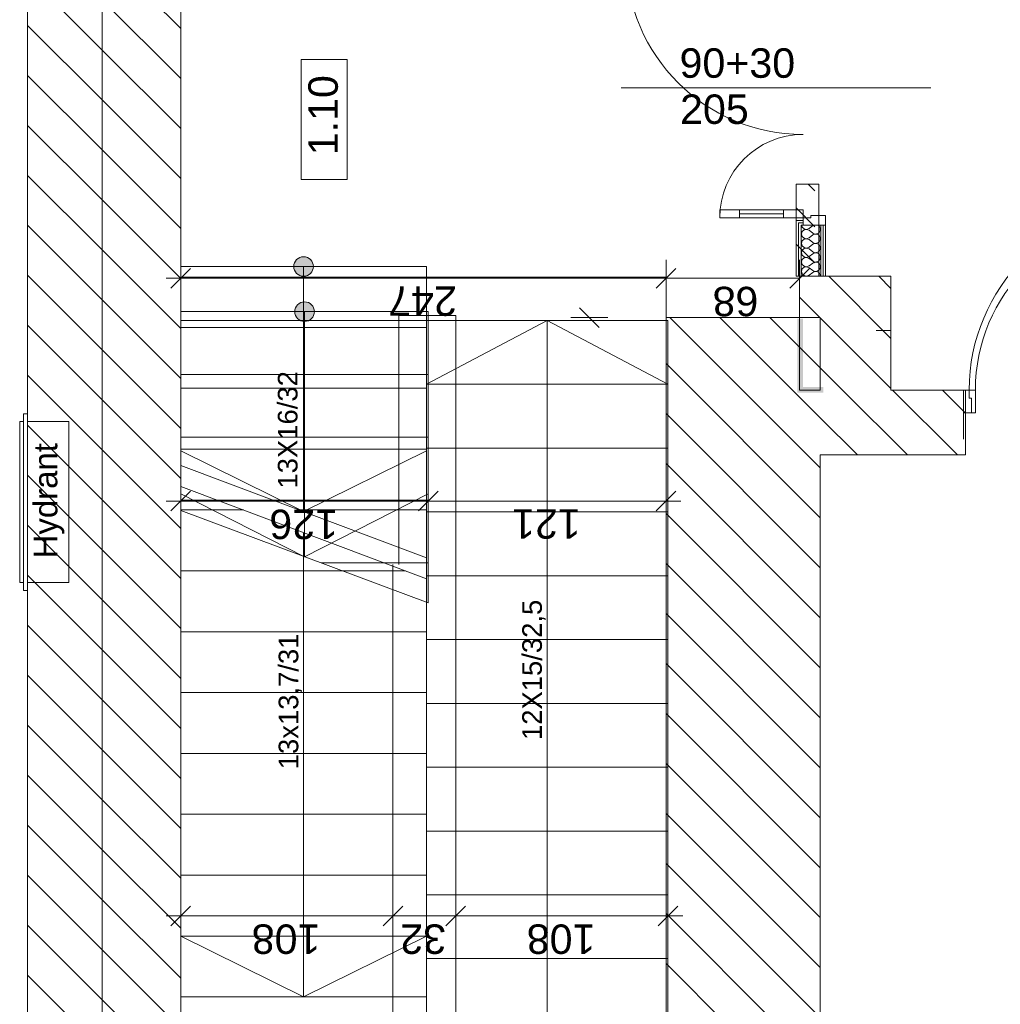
# Model space of a CAD drawing. Header units: millimetres. Extents: x -22245 to 37205, y -49470 to 0.
# Tile 6 of 16: x 915 to 5907, y -37018 to -32003. Entities that reach past the tile are written whole.
import ezdxf

# ---------------------------------------------------------------- set-up
doc = ezdxf.new("R2010")
doc.units = ezdxf.units.MM
for name, color, linetype, lineweight in [('Nowe_220-A Ściany_Nr_pióra__27', 7, 'Continuous', 9), ('Nowe_299-A Wymiary Opisy_Nr_pióra__6', 7, 'Continuous', 9), ('Nowe_2D - Ogólne_Nr_pióra__6', 7, 'Continuous', 9), ('Nowe_830-G Teksty Etykiety_Nr_pióra__6', 7, 'Continuous', 9), ('Nowe_Drzwi ARCHICAD', 7, 'Continuous', 9), ('Nowe_Drzwi ARCHICAD_Nr_pióra__27', 7, 'Continuous', 9), ('Nowe_Drzwi ARCHICAD_Nr_pióra__3', 7, 'Continuous', 9), ('Nowe_Drzwi ARCHICAD_Nr_pióra__47', 7, 'Continuous', 9), ('Nowe_Drzwi ARCHICAD_Nr_pióra__6', 7, 'Continuous', 9), ('Nowe_Konstrukcja - Stropy_Nr_pióra__20', 7, 'Continuous', 9), ('Nowe_Konstrukcja - Ściany zew', 7, 'Continuous', 9), ('Nowe_Konstrukcja - Ściany zew_Nr_pióra__1', 7, 'Continuous', 9), ('Nowe_Konstrukcja - Ściany zew_Nr_pióra__47', 7, 'Continuous', 9), ('Nowe_Konstrukcja - Ściany zew_Nr_pióra__67', 7, 'Continuous', 9), ('poziom_2 (1)_6_0_Nr_pióra__1_Nr_pióra__7', 7, 'Continuous', 9), ('poziom_2 (1)_6_0_Nr_pióra__21_Nr_pióra__7', 7, 'Continuous', 9), ('poziom_2 (1)_6_2D - Ogólne_Nr_pióra__19', 7, 'Continuous', 9), ('poziom_2 (1)_6_Drzwi ArchiCAD_Nr_pióra__27_Nr_pióra__7', 7, 'Continuous', 9), ('poziom_2 (1)_6_Drzwi ArchiCAD_Nr_pióra__81_Nr_pióra__6', 7, 'Continuous', 9), ('poziom_2 (1)_6_Konstrukcja - Belki_Nr_pióra__1_Nr_pióra__7', 7, 'Continuous', 9), ('poziom_2 (1)_6_Konstrukcja - Schody', 7, 'Continuous', 9), ('poziom_2 (1)_6_Konstrukcja - Schody_Nr_pióra__81_Nr_pióra__6', 7, 'Continuous', 9), ('poziom_2 (1)_6_Konstrukcja - Ściany zew_Nr_pióra__107_Nr_pióra__12', 7, 'Continuous', 9), ('poziom_2 (1)_6_Konstrukcja - Ściany zew_Nr_pióra__27_Nr_pióra__7', 7, 'Continuous', 9), ('poziom_2 (1)_6_Konstrukcja - Ściany zew_Nr_pióra__87_Nr_pióra__6', 7, 'Continuous', 9), ('poziom_2 (1)_6_Metryczki pomieszczeń ArchiCADa_Nr_pióra__6_Nr_pióra__5', 7, 'Continuous', 9)]:
    doc.layers.add(name, color=color, linetype=linetype, lineweight=lineweight)
doc.styles.add('GENERATED_STYLE_1', font='arial.ttf')
doc.styles.add('GENERATED_STYLE_3', font='arial.ttf')
pattern_1 = [(135, (37205, -40790), (127.2792, 127.2792), [])]

# ---------------------------------------------------------------- blocks, each defined once
blk = doc.blocks.new('*X4')
at = {"layer": 'Nowe_Konstrukcja - Ściany zew_Nr_pióra__1', "color": 7, "linetype": 'Continuous', "lineweight": 13}
for p, q in [((84887.2, -21904.8), (84883.9, -21909.5)), ((84892.2, -21900.6), (84887.2, -21904.8)), ((84898.3, -21897.9), (84892.2, -21900.6)), ((84904.8, -21897), (84898.3, -21897.9)), ((84911.3, -21897.9), (84904.8, -21897)), ((84917.3, -21900.6), (84911.3, -21897.9)), ((84922.3, -21904.8), (84917.3, -21900.6)), ((84926.1, -21910.2), (84922.3, -21904.8)), ((84928.2, -21916.4), (84926.1, -21910.2)), ((84931.1, -21910.2), (84929, -21916.4)), ((84934.8, -21904.8), (84931.1, -21910.2)), ((84939.9, -21900.6), (84934.8, -21904.8)), ((84945.9, -21897.9), (84939.9, -21900.6)), ((84952.4, -21897), (84945.9, -21897.9)), ((84958.9, -21897.9), (84952.4, -21897)), ((84964.9, -21900.6), (84958.9, -21897.9)), ((84970, -21904.8), (84964.9, -21900.6)), ((84973.7, -21910.2), (84970, -21904.8)), ((84975.8, -21916.4), (84973.7, -21910.2)), ((84978.7, -21910.2), (84976.6, -21916.4)), ((84982.4, -21904.8), (84978.7, -21910.2)), ((84987.5, -21900.6), (84982.4, -21904.8)), ((84993.5, -21897.9), (84987.5, -21900.6)), ((85000, -21897), (84993.5, -21897.9)), ((85006.5, -21897.9), (85000, -21897)), ((85012.5, -21900.6), (85006.5, -21897.9)), ((85017.6, -21904.8), (85012.5, -21900.6)), ((85021.3, -21910.2), (85017.6, -21904.8)), ((85023.4, -21916.4), (85021.3, -21910.2)), ((85026.3, -21910.2), (85024.2, -21916.4)), ((85030, -21904.8), (85026.3, -21910.2)), ((85035.1, -21900.6), (85030, -21904.8)), ((85041.1, -21897.9), (85035.1, -21900.6)), ((85047.6, -21897), (85041.1, -21897.9)), ((85054.1, -21897.9), (85047.6, -21897)), ((85060.1, -21900.6), (85054.1, -21897.9)), ((85065.2, -21904.8), (85060.1, -21900.6)), ((85068.9, -21910.2), (85065.2, -21904.8)), ((85071, -21916.4), (85068.9, -21910.2)), ((85073.9, -21910.2), (85071.8, -21916.4)), ((85077.7, -21904.8), (85073.9, -21910.2)), ((85082.7, -21900.6), (85077.7, -21904.8)), ((85088.7, -21897.9), (85082.7, -21900.6)), ((85095.2, -21897), (85088.7, -21897.9)), ((85101.7, -21897.9), (85095.2, -21897)), ((85107.8, -21900.6), (85101.7, -21897.9)), ((85112.8, -21904.8), (85107.8, -21900.6)), ((85116.5, -21910.2), (85112.8, -21904.8)), ((85118.6, -21916.4), (85116.5, -21910.2)), ((85121.6, -21910.2), (85119.5, -21916.4)), ((85125.3, -21904.8), (85121.6, -21910.2)), ((85130.3, -21900.6), (85125.3, -21904.8)), ((85136.4, -21897.9), (85130.3, -21900.6)), ((85142.9, -21897), (85136.4, -21897.9)), ((85143.9, -21897.2), (85142.9, -21897)), ((84883.9, -21931.9), (84885.7, -21935.1)), ((84900, -21954.2), (84885.7, -21935.1)), ((84904.7, -21966.3), (84900, -21954.2)), ((84909.5, -21954.2), (84904.9, -21966.3)), ((84909.5, -21954.2), (84923.8, -21935.1)), ((84923.8, -21935.1), (84927, -21929.4)), ((84927, -21929.4), (84928.5, -21923)), ((84928.5, -21923), (84928.2, -21916.4)), ((84929, -21916.4), (84928.7, -21923)), ((84928.7, -21923), (84930.2, -21929.4)), ((84930.2, -21929.4), (84933.3, -21935.1)), ((84947.6, -21954.2), (84933.3, -21935.1)), ((84952.3, -21966.3), (84947.6, -21954.2)), ((84957.1, -21954.2), (84952.5, -21966.3)), ((84957.1, -21954.2), (84971.4, -21935.1)), ((84971.4, -21935.1), (84974.6, -21929.4)), ((84974.6, -21929.4), (84976.1, -21923)), ((84976.1, -21923), (84975.8, -21916.4)), ((84976.6, -21916.4), (84976.3, -21923)), ((84976.3, -21923), (84977.8, -21929.4)), ((84977.8, -21929.4), (84981, -21935.1)), ((84995.2, -21954.2), (84981, -21935.1)), ((84999.9, -21966.3), (84995.2, -21954.2)), ((85004.8, -21954.2), (85000.1, -21966.3)), ((85004.8, -21954.2), (85019, -21935.1)), ((85019, -21935.1), (85022.2, -21929.4)), ((85022.2, -21929.4), (85023.7, -21923)), ((85023.7, -21923), (85023.4, -21916.4)), ((85024.2, -21916.4), (85023.9, -21923)), ((85023.9, -21923), (85025.4, -21929.4)), ((85025.4, -21929.4), (85028.6, -21935.1)), ((85042.9, -21954.2), (85028.6, -21935.1)), ((85047.5, -21966.3), (85042.9, -21954.2)), ((85052.4, -21954.2), (85047.7, -21966.3)), ((85052.4, -21954.2), (85066.7, -21935.1)), ((85066.7, -21935.1), (85069.8, -21929.4)), ((85069.8, -21929.4), (85071.3, -21923)), ((85071.3, -21923), (85071, -21916.4)), ((85071.8, -21916.4), (85071.5, -21923)), ((85071.5, -21923), (85073, -21929.4)), ((85073, -21929.4), (85076.2, -21935.1)), ((85090.5, -21954.2), (85076.2, -21935.1)), ((85095.1, -21966.3), (85090.5, -21954.2)), ((85100, -21954.2), (85095.3, -21966.3)), ((85100, -21954.2), (85114.3, -21935.1)), ((85114.3, -21935.1), (85117.5, -21929.4)), ((85117.5, -21929.4), (85119, -21923)), ((85119, -21923), (85118.6, -21916.4)), ((85119.5, -21916.4), (85119.1, -21923)), ((85119.1, -21923), (85120.6, -21929.4)), ((85120.6, -21929.4), (85123.8, -21935.1)), ((85138.1, -21954.2), (85123.8, -21935.1)), ((85142.8, -21966.3), (85138.1, -21954.2)), ((84883.9, -21991.4), (84893.5, -21988.7)), ((84893.5, -21988.7), (84902.2, -21979.1)), ((84902.2, -21979.1), (84904.7, -21966.3)), ((84904.9, -21966.3), (84907.3, -21979.1)), ((84907.3, -21979.1), (84916.1, -21988.7)), ((84916.1, -21988.7), (84928.6, -21992.3)), ((84928.6, -21992.3), (84941.1, -21988.7)), ((84941.1, -21988.7), (84949.9, -21979.1)), ((84949.9, -21979.1), (84952.3, -21966.3)), ((84952.5, -21966.3), (84954.9, -21979.1)), ((84954.9, -21979.1), (84963.7, -21988.7)), ((84963.7, -21988.7), (84976.2, -21992.3)), ((84976.2, -21992.3), (84988.7, -21988.7)), ((84988.7, -21988.7), (84997.5, -21979.1)), ((84997.5, -21979.1), (84999.9, -21966.3)), ((85000.1, -21966.3), (85002.5, -21979.1)), ((85002.5, -21979.1), (85011.3, -21988.7)), ((85011.3, -21988.7), (85023.8, -21992.3)), ((85023.8, -21992.3), (85036.3, -21988.7)), ((85036.3, -21988.7), (85045.1, -21979.1)), ((85045.1, -21979.1), (85047.5, -21966.3)), ((85047.7, -21966.3), (85050.1, -21979.1)), ((85050.1, -21979.1), (85058.9, -21988.7)), ((85058.9, -21988.7), (85071.4, -21992.3)), ((85071.4, -21992.3), (85083.9, -21988.7)), ((85083.9, -21988.7), (85092.7, -21979.1)), ((85092.7, -21979.1), (85095.1, -21966.3)), ((85095.3, -21966.3), (85097.8, -21979.1)), ((85097.8, -21979.1), (85106.5, -21988.7)), ((85106.5, -21988.7), (85119, -21992.3)), ((85119, -21992.3), (85131.6, -21988.7)), ((85131.6, -21988.7), (85140.3, -21979.1)), ((85140.3, -21979.1), (85142.8, -21966.3)), ((85143.9, -21963.7), (85143, -21966.3)), ((85143, -21966.3), (85143.9, -21971.5))]:
    blk.add_line(p, q, dxfattribs=at)
blk = doc.blocks.new('Drzwi podwójne 21_2')
at = {"layer": 'Nowe_Drzwi ARCHICAD_Nr_pióra__3', "linetype": 'Continuous'}
for centre, radius, start, end in [((662, 0), 900, 90, 180), ((-662, 0), 424, 0, 90)]:
    blk.add_arc(centre, radius, start, end, dxfattribs=at)
at = {"layer": 'Nowe_Drzwi ARCHICAD_Nr_pióra__47', "linetype": 'Continuous'}
for p, q in [((-700, 35), (-675, 35)), ((-700, -90), (-700, 0)), ((-700, -90), (-700, 0)), ((-675, 0), (-675, 35)), ((700, 35), (675, 35)), ((675, 0), (675, 35)), ((700, -90), (700, 0)), ((700, -90), (700, 0)), ((-700, -102.5), (-700, -90)), ((-700, -102.5), (-700, -90)), ((700, -102.5), (700, -90)), ((700, -102.5), (700, -90)), ((-700, -115), (-700, -102.5)), ((-700, -115), (-700, -102.5)), ((700, -115), (700, -102.5)), ((700, -115), (700, -102.5))]:
    blk.add_line(p, q, dxfattribs=at)
at = {"layer": 'Nowe_Drzwi ARCHICAD_Nr_pióra__6', "linetype": 'Continuous'}
for p, q in [((622, 800), (622, 900)), ((622, 900), (662, 900)), ((662, 900), (662, 800)), ((622, 800), (642, 800)), ((622, 100), (622, 800)), ((662, 800), (622, 800)), ((642, 800), (662, 800)), ((642, 100), (642, 800)), ((642, 800), (642, 100)), ((642, 800), (642, 100)), ((662, 800), (662, 100)), ((-662, 424), (-662, 324)), ((-622, 424), (-662, 424)), ((-622, 324), (-622, 424)), ((-662, 324), (-662, 100)), ((-642, 324), (-662, 324)), ((-662, 324), (-622, 324)), ((-642, 100), (-642, 324)), ((-642, 324), (-642, 100)), ((-622, 324), (-642, 324)), ((-642, 324), (-642, 100)), ((-622, 100), (-622, 324)), ((-662, 100), (-642, 100)), ((-622, 100), (-662, 100)), ((-662, 100), (-662, 0)), ((-642, 100), (-622, 100)), ((-622, 0), (-622, 100)), ((642, 100), (622, 100)), ((622, 0), (622, 100)), ((622, 100), (662, 100)), ((662, 100), (642, 100)), ((662, 100), (662, 0)), ((-662, 0), (-700, 0)), ((-700, 0), (-700, -115)), ((-662, -40), (-662, 0)), ((-662, 0), (-622, 0)), ((662, 0), (622, 0)), ((700, 0), (662, 0)), ((662, 0), (662, -40)), ((700, -115), (700, 0)), ((-650, -40), (-662, -40)), ((-650, -115), (-650, -40)), ((662, -40), (650, -40)), ((650, -40), (650, -115)), ((-700, -115), (-650, -115)), ((650, -115), (700, -115))]:
    blk.add_line(p, q, dxfattribs=at)
blk = doc.blocks.new('Drzwi 21')
at = {"layer": 'Nowe_Drzwi ARCHICAD_Nr_pióra__27', "linetype": 'Continuous'}
for p, q in [((-500, 0), (-500, -115)), ((-500, 0), (-500, -115)), ((500, 0), (500, -115)), ((500, 0), (500, -115)), ((-500, -115), (-500, -250)), ((500, -115), (500, -250))]:
    blk.add_line(p, q, dxfattribs=at)
at = {"layer": 'Nowe_Drzwi ARCHICAD_Nr_pióra__3', "linetype": 'Continuous'}
blk.add_arc((472, 0), 944, 90, 180, dxfattribs=at)
at = {"layer": 'Nowe_Drzwi ARCHICAD_Nr_pióra__6', "linetype": 'Continuous'}
for p, q in [((432, 0), (432, 944)), ((432, 944), (472, 944)), ((472, 944), (472, 0)), ((-472, 0), (-500, 0)), ((-500, 0), (-500, -115)), ((-472, -40), (-472, 0)), ((472, 0), (432, 0)), ((500, 0), (472, 0)), ((472, 0), (472, -40)), ((500, -115), (500, 0)), ((-460, -40), (-472, -40)), ((-460, -115), (-460, -40)), ((472, -40), (460, -40)), ((460, -40), (460, -115)), ((-500, -115), (-460, -115)), ((460, -115), (500, -115))]:
    blk.add_line(p, q, dxfattribs=at)

msp = doc.modelspace()

# ---------------------------------------------------------------- hatches: boundary and pattern name
at = {"layer": 'poziom_2 (1)_6_2D - Ogólne_Nr_pióra__19'}
msp.add_hatch(color=256, dxfattribs=at).paths.add_polyline_path([(4873, -33902.8), (5005.9, -33902.8), (5005.9, -33873.2), (4902.7, -33873.2), (4902.7, -33526), (4873, -33526)])
at = {"layer": 'poziom_2 (1)_6_Konstrukcja - Schody'}
for points in [[(2360, -33310), (2368.2, -33309.3), (2376.2, -33307.3), (2383.8, -33304), (2390.7, -33299.5), (2396.7, -33293.9), (2401.8, -33287.3), (2405.7, -33280.1), (2408.4, -33272.3), (2409.8, -33264.1), (2409.8, -33255.9), (2408.4, -33247.7), (2405.7, -33239.9), (2401.8, -33232.7), (2396.7, -33226.1), (2390.7, -33220.5), (2383.8, -33216), (2376.2, -33212.7), (2368.2, -33210.7), (2360, -33210), (2351.7, -33210.7), (2343.7, -33212.7), (2336.2, -33216), (2329.2, -33220.5), (2323.2, -33226.1), (2318.1, -33232.7), (2314.2, -33239.9), (2311.5, -33247.7), (2310.1, -33255.9), (2310.1, -33264.1), (2311.5, -33272.3), (2314.2, -33280.1), (2318.1, -33287.3), (2323.2, -33293.9), (2329.2, -33299.5), (2336.2, -33304), (2343.7, -33307.3), (2351.7, -33309.3)], [(2365, -33540), (2373.2, -33539.3), (2381.2, -33537.3), (2388.8, -33534), (2395.7, -33529.5), (2401.7, -33523.9), (2406.8, -33517.3), (2410.7, -33510.1), (2413.4, -33502.3), (2414.8, -33494.1), (2414.8, -33485.9), (2413.4, -33477.7), (2410.7, -33469.9), (2406.8, -33462.7), (2401.7, -33456.1), (2395.7, -33450.5), (2388.8, -33446), (2381.2, -33442.7), (2373.2, -33440.7), (2365, -33440), (2356.7, -33440.7), (2348.7, -33442.7), (2341.2, -33446), (2334.2, -33450.5), (2328.2, -33456.1), (2323.1, -33462.7), (2319.2, -33469.9), (2316.5, -33477.7), (2315.1, -33485.9), (2315.1, -33494.1), (2316.5, -33502.3), (2319.2, -33510.1), (2323.1, -33517.3), (2328.2, -33523.9), (2334.2, -33529.5), (2341.2, -33534), (2348.7, -33537.3), (2356.7, -33539.3)]]:
    msp.add_hatch(color=256, dxfattribs=at).paths.add_polyline_path(points)
at = {"layer": 'poziom_2 (1)_6_Konstrukcja - Ściany zew_Nr_pióra__107_Nr_pióra__12'}
h = msp.add_hatch(dxfattribs=at)
h.set_pattern_fill('BLOCZKI_CERAMICZNE_0006', color=256, angle=270, style=0, pattern_type=2)
h.set_pattern_definition(pattern_1)
h.paths.add_polyline_path([(1335, -39550), (1335, -30460), (955, -30330), (955, -39550)])
h = msp.add_hatch(dxfattribs=at)
h.set_pattern_fill('BLOCZKI_CERAMICZNE_0006', color=256, angle=270, style=0, pattern_type=2)
h.set_pattern_definition(pattern_1)
h.paths.add_polyline_path([(1735, -39210), (1735, -31040), (1335, -30460), (1335, -39210)])
h = msp.add_hatch(dxfattribs=at)
h.set_pattern_fill('BLOCZKI_CERAMICZNE_0006', color=256, angle=270, style=0, pattern_type=2)
h.set_pattern_definition(pattern_1)
h.paths.add_polyline_path([(5350, -33890), (5350, -33310), (4885, -33310), (4885, -33890)])
h = msp.add_hatch(dxfattribs=at)
h.set_pattern_fill('BLOCZKI_CERAMICZNE_0006', color=256, angle=270, style=0, pattern_type=2)
h.set_pattern_definition(pattern_1)
h.paths.add_polyline_path([(4990, -39210), (4990, -33520), (4205, -33520), (4205, -39210)])
h = msp.add_hatch(dxfattribs=at)
h.set_pattern_fill('BLOCZKI_CERAMICZNE_0006', color=256, angle=270, style=0, pattern_type=2)
h.set_pattern_definition(pattern_1)
h.paths.add_polyline_path([(4990, -34220), (5730, -34220), (5730, -33890), (4990, -33890)])

# ---------------------------------------------------------------- linework, layer by layer
at = {"layer": 'Nowe_220-A Ściany_Nr_pióra__27'}
for p, q in [((1735, -33226.2), (1735, -33413.7)), ((4205, -33226.2), (4205, -33413.7)), ((4885, -33226.2), (4885, -33413.7)), ((1785, -33270), (1685, -33370)), ((4155, -33370), (4255, -33270)), ((4155, -33370), (4255, -33270)), ((4835, -33370), (4935, -33270)), ((4835, -33370), (4935, -33270)), ((1735, -33320), (1660, -33320)), ((4205, -33320), (1735, -33320)), ((4885, -33320), (4205, -33320)), ((3765.1, -33470), (3865.1, -33570)), ((3765.1, -33470), (3865.1, -33570)), ((3908.8, -33520), (3721.3, -33520)), ((3908.8, -33520), (3721.3, -33520)), ((5720, -33890), (5720, -34005)), ((5720, -34005), (5720, -34140)), ((1735, -34361.2), (1735, -34548.8)), ((2995, -34361.2), (2995, -34548.8)), ((4205, -34361.2), (4205, -34548.8)), ((1785, -34405), (1685, -34505)), ((2945, -34505), (3045, -34405)), ((2945, -34505), (3045, -34405)), ((4155, -34505), (4255, -34405)), ((1735, -34455), (1660, -34455)), ((2995, -34455), (1735, -34455)), ((4205, -34455), (2995, -34455)), ((4280, -34455), (4205, -34455)), ((4215, -36473.7), (4215, -36661.2)), ((1785, -36517.4), (1685, -36617.4)), ((2765, -36617.4), (2865, -36517.4)), ((2765, -36617.4), (2865, -36517.4)), ((3085, -36617.4), (3185, -36517.4)), ((3085, -36617.4), (3185, -36517.4)), ((4165, -36617.4), (4265, -36517.4)), ((1735, -36567.4), (1660, -36567.4)), ((2815, -36567.4), (1735, -36567.4)), ((3135, -36567.4), (2815, -36567.4)), ((4215, -36567.4), (3135, -36567.4)), ((4290, -36567.4), (4215, -36567.4))]:
    msp.add_line(p, q, dxfattribs=at)
at = {"layer": 'Nowe_299-A Wymiary Opisy_Nr_pióra__6'}
for p, q in [((5350, -33493), (5350, -33680.5)), ((5350, -33586.7), (5275, -33586.7))]:
    msp.add_line(p, q, dxfattribs=at)
at = {"layer": 'Nowe_2D - Ogólne_Nr_pióra__6'}
msp.add_line((3977.4, -32350), (5553.2, -32350), dxfattribs=at)
at = {"layer": 'Nowe_Konstrukcja - Stropy_Nr_pióra__20'}
for p, q in [((4867.5, -33310), (4867.5, -32840)), ((4867.5, -32840), (4982.5, -32840)), ((4929.4, -32840), (4963.3, -32873.9)), ((4982.5, -32840), (4982.5, -33310)), ((4867.5, -32962), (4963.3, -33057.8)), ((4867.5, -33145.8), (4963.3, -33241.6)), ((4982.5, -33310), (4867.5, -33310))]:
    msp.add_line(p, q, dxfattribs=at)
at = {"layer": 'Nowe_Konstrukcja - Ściany zew_Nr_pióra__47'}
for p, q in [((4902.5, -33025), (4867.5, -33025)), ((4867.5, -33050), (4867.5, -33025)), ((4902.5, -33037.5), (4902.5, -33025)), ((4902.5, -33050), (4902.5, -33037.5)), ((4992.5, -33050), (4902.5, -33050)), ((5005, -33050), (4992.5, -33050)), ((5017.5, -33050), (5005, -33050))]:
    msp.add_line(p, q, dxfattribs=at)
at = {"layer": 'Nowe_Konstrukcja - Ściany zew_Nr_pióra__47', "flags": 128}
for points in [[(4867.5, -33050), (4867.5, -33310)], [(5017.5, -33310), (5017.5, -33050)], [(4867.5, -33310), (5017.5, -33310)]]:
    msp.add_lwpolyline(points, dxfattribs=at)
at = {"layer": 'Nowe_Konstrukcja - Ściany zew_Nr_pióra__67'}
for p, q in [((4880, -33050), (4880, -33037.5)), ((4880, -33037.5), (4902.5, -33037.5)), ((4880, -33050), (4880, -33310)), ((4892.5, -33050), (4892.5, -33310)), ((4892.5, -33050), (4902.5, -33050)), ((4992.5, -33310), (4992.5, -33050)), ((5005, -33310), (5005, -33050))]:
    msp.add_line(p, q, dxfattribs=at)
at = {"layer": 'poziom_2 (1)_6_0_Nr_pióra__1_Nr_pióra__7'}
for p, q in [((935, -34010), (935, -34910)), ((955, -34010), (935, -34010)), ((955, -34910), (955, -34010)), ((915, -34050), (915, -34870)), ((935, -34050), (915, -34050)), ((935, -34870), (935, -34050)), ((955, -34050), (955, -34870)), ((1165, -34050), (955, -34050)), ((1165, -34870), (1165, -34050)), ((915, -34870), (935, -34870)), ((955, -34870), (1165, -34870)), ((935, -34910), (955, -34910))]:
    msp.add_line(p, q, dxfattribs=at)
at = {"layer": 'poziom_2 (1)_6_0_Nr_pióra__21_Nr_pióra__7', "flags": 128}
msp.add_lwpolyline([(2815, -34777.5), (2815, -37130), (3135, -37130), (3135, -33510), (2845, -33510), (2845, -34777.5)], dxfattribs=at)
at = {"layer": 'poziom_2 (1)_6_Drzwi ArchiCAD_Nr_pióra__27_Nr_pióra__7'}
msp.add_line((5730, -33890), (5730, -34005), dxfattribs=at)
at = {"layer": 'poziom_2 (1)_6_Drzwi ArchiCAD_Nr_pióra__81_Nr_pióra__6'}
for p, q in [((5780, -33890), (5730, -33890)), ((5730, -33890), (5730, -34005)), ((5780, -34005), (5780, -33890)), ((5730, -34005), (5780, -34005))]:
    msp.add_line(p, q, dxfattribs=at)
msp.add_arc((6660, -33890), 880, 90, 180, dxfattribs=at)
at = {"layer": 'poziom_2 (1)_6_Konstrukcja - Belki_Nr_pióra__1_Nr_pióra__7'}
for p, q in [((4205, -33315), (1735, -33315)), ((1735, -33315), (1735, -33535)), ((4205, -33315), (4205, -33535)), ((4205, -33535), (1735, -33535))]:
    msp.add_line(p, q, dxfattribs=at)
at = {"layer": 'poziom_2 (1)_6_Konstrukcja - Schody_Nr_pióra__81_Nr_pióra__6'}
for p, q in [((1735, -33260), (1735, -34273.2)), ((2985, -33260), (1735, -33260)), ((2985, -33260), (1735, -33260)), ((2360, -33260), (2360, -34508.2)), ((2985, -33260), (2985, -34743.2)), ((1735, -33490), (1735, -34503.3)), ((2995, -33490), (1735, -33490)), ((2995, -33490), (1735, -33490)), ((2365, -33490), (2365, -34738.3)), ((2995, -33490), (2995, -34973.3)), ((2985, -37110), (2985, -33535)), ((4215, -33535), (2985, -33535)), ((4215, -33535), (2985, -33535)), ((3600, -33535), (2985, -33860)), ((3600, -37110), (3600, -33535)), ((3600, -33535), (4215, -33860)), ((4215, -37110), (4215, -33535)), ((2985, -33570), (1735, -33570)), ((2995, -33810), (1735, -33810)), ((2985, -33880), (1735, -33880)), ((4215, -33860), (2985, -33860)), ((2995, -34130), (1735, -34130)), ((2985, -34190), (1735, -34190)), ((2360, -34508.2), (1735, -34198.2)), ((2360, -34508.2), (2985, -34198.2)), ((4215, -34185), (2985, -34185)), ((2985, -34743.2), (1735, -34273.2)), ((2985, -34850), (1735, -34380)), ((1735, -34380), (1735, -36980)), ((2365, -34738.3), (1735, -34418.3)), ((2365, -34738.3), (2995, -34418.3)), ((2995, -34450), (1735, -34450)), ((2054.1, -34500), (1735, -34500)), ((2995, -34973.3), (1735, -34503.3)), ((2985, -34500), (2338.2, -34500)), ((4215, -34510), (2985, -34510)), ((2360, -34615), (2360, -36980)), ((2995, -34770), (2450, -34770)), ((2878.6, -34810), (1735, -34810)), ((4215, -34835), (2985, -34835)), ((2985, -34850), (2985, -36980)), ((2985, -35120), (1735, -35120)), ((4215, -35160), (2985, -35160)), ((2985, -35430), (1735, -35430)), ((4215, -35485), (2985, -35485)), ((2985, -35740), (1735, -35740)), ((4215, -35810), (2985, -35810)), ((2985, -36050), (1735, -36050)), ((4215, -36135), (2985, -36135)), ((2985, -36360), (1735, -36360)), ((4215, -36460), (2985, -36460)), ((2985, -36670), (1735, -36670)), ((2360, -36980), (1735, -36670)), ((2360, -36980), (2985, -36670)), ((4215, -36785), (2985, -36785)), ((2985, -36980), (1735, -36980)), ((2985, -36980), (1735, -36980))]:
    msp.add_line(p, q, dxfattribs=at)
for centre in [(2360, -33260), (2365, -33490)]:
    msp.add_circle(centre, 50, dxfattribs=at)
at = {"layer": 'poziom_2 (1)_6_Konstrukcja - Ściany zew_Nr_pióra__27_Nr_pióra__7'}
for p, q in [((4885, -33310), (5000, -33310)), ((5000, -33310), (5350, -33310)), ((5730, -33890), (5730, -34005)), ((5730, -34005), (5730, -34220))]:
    msp.add_line(p, q, dxfattribs=at)
at = {"layer": 'poziom_2 (1)_6_Konstrukcja - Ściany zew_Nr_pióra__27_Nr_pióra__7', "flags": 128}
for points in [[(955, -30330), (955, -39550)], [(1335, -30460), (1335, -39210)], [(1335, -39210), (1335, -30460)], [(1735, -39210), (1735, -31040)], [(4885, -33310), (4885, -33890)], [(5350, -33890), (5350, -33310)], [(4990, -33520), (4205, -33520)], [(4205, -33520), (4205, -38840)], [(4990, -33890), (4990, -33520)], [(4885, -33890), (4990, -33890)], [(5730, -33890), (5350, -33890)], [(4990, -34220), (5730, -34220)], [(4990, -39210), (4990, -34220)]]:
    msp.add_lwpolyline(points, dxfattribs=at)
at = {"layer": 'poziom_2 (1)_6_Konstrukcja - Ściany zew_Nr_pióra__87_Nr_pióra__6', "flags": 128}
for points in [[(955, -30330), (955, -39550)], [(1335, -30530), (1335, -38850)], [(1335, -39210), (1335, -30530)], [(1735, -38850), (1735, -30530)]]:
    msp.add_lwpolyline(points, dxfattribs=at)
at = {"layer": 'poziom_2 (1)_6_Metryczki pomieszczeń ArchiCADa_Nr_pióra__6_Nr_pióra__5'}
for p, q in [((2347, -32816.2), (2347, -32206.1)), ((2347, -32206.1), (2582.7, -32206.1)), ((2582.7, -32206.1), (2582.7, -32816.2)), ((2582.7, -32816.2), (2347, -32816.2))]:
    msp.add_line(p, q, dxfattribs=at)

# ---------------------------------------------------------------- block references
at = {"layer": 'Nowe_Drzwi ARCHICAD', "zscale": 1000, "rotation": 90}
msp.add_blockref('Drzwi podwójne 21_2', (4902.5, -32350), dxfattribs=at)
at = {"layer": 'Nowe_Drzwi ARCHICAD', "zscale": 1000}
msp.add_blockref('Drzwi 21', (6220, -33890), dxfattribs=at)
at = {"layer": 'Nowe_Konstrukcja - Ściany zew', "rotation": 270}
msp.add_blockref('*X4', (26887.1, 51833.9), dxfattribs=at)

# ---------------------------------------------------------------- texts
at = {"layer": 'Nowe_220-A Ściany_Nr_pióra__27', "char_height": 150, "attachment_point": 7, "rotation": 180, "style": 'GENERATED_STYLE_1'}
for s, insert in [('\\A1;247', (3140.7, -33361.1)), ('\\A1;68', (4675.4, -33361.2)), ('\\A1;126', (2535.7, -34496.2)), ('\\A1;121', (3770.7, -34496.1)), ('\\A1;108', (2445.7, -36608.6)), ('\\A1;32', (3085.6, -36608.5)), ('\\A1;108', (3845.7, -36608.6))]:
    msp.add_mtext(s, dxfattribs=dict(at, insert=insert))
at = {"layer": 'Nowe_830-G Teksty Etykiety_Nr_pióra__6', "style": 'GENERATED_STYLE_3'}
for s, p in [('90+30', (4273.9, -32298.9)), ('205', (4276.5, -32533.9))]:
    msp.add_text(s, height=150, dxfattribs=at).set_placement(p)
at = {"layer": 'poziom_2 (1)_6_0_Nr_pióra__1_Nr_pióra__7', "insert": (1064.6, -34746.4), "char_height": 120, "attachment_point": 4, "rotation": 90, "style": 'GENERATED_STYLE_1'}
msp.add_mtext('\\A1;Hydrant', dxfattribs=at)
at = {"layer": 'poziom_2 (1)_6_Konstrukcja - Schody_Nr_pióra__81_Nr_pióra__6', "char_height": 100, "attachment_point": 4, "rotation": 90, "style": 'GENERATED_STYLE_1'}
for s, insert in [('\\A1;13X16/32', (2279.8, -34391)), ('\\A1;12X15/32,5', (3532.5, -35671.7)), ('\\A1;13x13,7/31', (2292.5, -35820.6))]:
    msp.add_mtext(s, dxfattribs=dict(at, insert=insert))
at = {"layer": 'poziom_2 (1)_6_Metryczki pomieszczeń ArchiCADa_Nr_pióra__6_Nr_pióra__5', "insert": (2384.3, -32693.4), "char_height": 150, "attachment_point": 1, "rotation": 90, "style": 'GENERATED_STYLE_1'}
msp.add_mtext('\\A1;1.10', dxfattribs=at)

doc.saveas('drawing.dxf')
